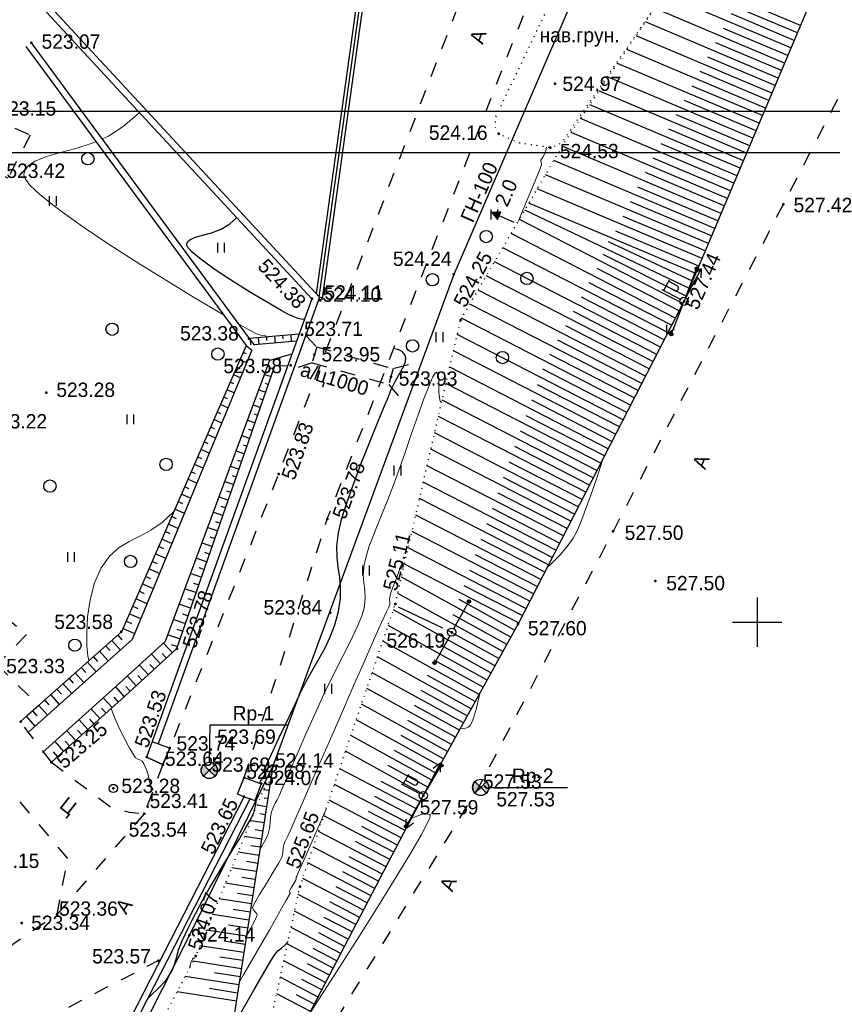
# Model space of a CAD drawing. Header units: millimetres. Extents: x 767170 to 66149698, y -983507 to 2493658.
# Tile 229 of 256: x 3022135 to 3071664, y -533028 to -472994. Entities that reach past the tile are written whole.
import ezdxf

# ---------------------------------------------------------------- set-up
doc = ezdxf.new("R2010")
doc.units = ezdxf.units.MM
for name, pattern in [('Д_ТРОТ_ТРУБА', [3, 1.5, -1.5]), ('ДОРОГИ_ГРУНТ', [7, 5, -2]), ('ДОРОГИ_СТРОЯЩ', [9, 8, -1]), ('Контура низ откосов  Штриховая 0.1-0.5 - - - - - - -', [0.6, 0.1, -0.5])]:
    doc.linetypes.add(name, pattern=pattern)
for name, color, linetype in [('(001) Сетка', 92, 'Continuous'), ('(003) Пункты', 7, 'Continuous'), ('(004) Точки рельефа', 7, 'Continuous'), ('(004a) Точки рельефа (отк.)', 7, 'Continuous'), ('(013) Газ', 30, 'ИК_Газопровод -------г--------'), ('(017) Канализация', 33, 'KANALIS_K_1'), ('(022) Возд. Линии', 7, 'Continuous'), ('(025) Дорога', 7, 'Continuous'), ('(027) Гидрография', 7, 'Continuous'), ('(028) Гидротехн.', 7, 'Continuous'), ('(031) Горизонтали', 42, 'Continuous'), ('(035) Откосы', 7, 'Continuous'), ('(036) Растительность', 7, 'Continuous'), ('(038) Деревья', 7, 'Continuous'), ('(039) Земля', 7, 'Continuous'), ('(040) Ограда', 7, 'Continuous')]:
    doc.layers.add(name, color=color, linetype=linetype)
doc.layers.add('(032) Горизонтали утолщенные', color=32, linetype='Continuous', lineweight=30)
doc.styles.add('BM-431', font='txt')
doc.styles.add('D-431', font='txt')
doc.styles.add('S', font='txtwr', dxfattribs={"oblique": 15})
doc.styles.get("Standard").update_dxf_attribs({"font": 'isocpeui.ttf'})
doc.linetypes.add('GAZ_VOZDUSH', pattern='A,1,-2,["~",Standard,S=3,R=0,X=-1.5,Y=-1.5],-1,10', length=14)
doc.linetypes.add('KANALIS_K_1', pattern='A,1,[">",Standard,S=1.8,R=0,X=-0.9,Y=-0.9],3,-1,["К",Standard,S=1.8,R=0,X=-0.9,Y=-0.9],-1,10', length=16)
doc.linetypes.add('ИК_Газопровод -------г--------', pattern='A,9,-0.6,["Г",Standard,S=1.2,R=0,X=0,Y=-0.6],-1.2', length=10.8)
doc.linetypes.add('ОГРАДА_БЕТ', pattern='A,4,["|",Standard,S=0.8,R=0,X=0,Y=-0.8],4', length=8)
doc.linetypes.add('ОГРАДА_М_1М', pattern='A,2.5,["о",Standard,S=1,R=0,X=0,Y=-0.35],0.5,["0",Standard,S=0.5,R=0,X=-0.3,Y=-0.25],2.5', length=5.5)

# ---------------------------------------------------------------- blocks, each defined once
blk = doc.blocks.new('d')
at = {"layer": '(038) Деревья'}
blk.add_ellipse((0, 0), major_axis=(0.265, 0.265), ratio=1, start_param=5.497787, end_param=11.780972, dxfattribs=at)
blk = doc.blocks.new('I04010')
for p, q in [((-0.412273, 0.007146), (-0.412273, 1.207146)), ((0.387727, 1.207146), (0.387727, 0.007146))]:
    blk.add_line(p, q)
blk = doc.blocks.new('Setka')
at = {"layer": '(001) Сетка'}
for p, q in [((0, 1.5), (0, -1.5)), ((-1.5, 0), (1.5, 0))]:
    blk.add_line(p, q, dxfattribs=at)
blk = doc.blocks.new('S2-flat-4')
at = {"layer": '(022) Возд. Линии'}
for p, q in [((0, 0), (0.933, 1.769)), ((0.933, 1.769), (0.479, 1.443)), ((0.933, 1.769), (0.921, 1.21))]:
    blk.add_line(p, q, dxfattribs=at)
blk = doc.blocks.new('S1-flat-4')
at = {"layer": '(022) Возд. Линии'}
for p, q in [((0, 0), (-0.933, -1.769)), ((-0.933, -1.769), (-0.921, -1.21)), ((-0.933, -1.769), (-0.479, -1.443))]:
    blk.add_line(p, q, dxfattribs=at)
blk = doc.blocks.new('f-flat-3')
at = {"layer": '(022) Возд. Линии'}
for points in [[(-1.238, 0.653), (-0.889, 1.316)], [(-0.221, 0.117), (-1.327, 0.7)]]:
    blk.add_lwpolyline(points, dxfattribs=at)
blk.add_lwpolyline([(-0.348, 0.734), (-0.348, 0.734, 0.414214), (-0.416, 0.954), (-0.935, 1.228), (-1.087, 0.94), (-0.567, 0.666, 0.414214)], format="xyb", close=True, dxfattribs=at)
blk.add_circle((0, 0), 0.25, dxfattribs=at)
blk = doc.blocks.new('s3-flat-4')
at = {"layer": '(022) Возд. Линии'}
h = blk.add_hatch(dxfattribs=at)
h.set_pattern_fill('ACET-2D-ANSI31', color=256, scale=0.01, angle=68.79243, style=0)
h.set_pattern_definition([(113.79242812, (-32445.62895, -79819.795813), (-0.029051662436, -0.01280872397), [])])
edge = h.paths.add_edge_path()
edge.add_arc((0.687, 1.771), 0.1, 0, 360)
blk.add_lwpolyline([(0, 0), (0.723, 1.865)], dxfattribs=at)
blk.add_circle((0.687, 1.771), 0.1, dxfattribs=at)
blk = doc.blocks.new('s4-flat-4')
at = {"layer": '(022) Возд. Линии'}
h = blk.add_hatch(dxfattribs=at)
h.set_pattern_fill('ACET-2D-ANSI31', color=256, scale=0.01, angle=248.79243, style=0)
h.set_pattern_definition([(293.79242812, (-32445.448563, -79819.33093), (0.029051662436, 0.01280872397), [])])
edge = h.paths.add_edge_path()
edge.add_arc((-0.687, -1.771), 0.1, 0, 360)
blk.add_lwpolyline([(0, 0), (-0.723, -1.865)], dxfattribs=at)
blk.add_circle((-0.687, -1.771), 0.1, dxfattribs=at)
blk = doc.blocks.new('prov-s-flat-2')
at = {"layer": '(022) Возд. Линии'}
for name, p in [('s3-flat-4', (0.09, 0.231)), ('s4-flat-4', (-0.091, -0.233))]:
    blk.add_blockref(name, p, dxfattribs=at)
blk = doc.blocks.new('d-flat-25')
at = {"layer": '(038) Деревья'}
blk.add_ellipse((0, 0), major_axis=(0.265, 0.265), ratio=1, start_param=5.497787, end_param=11.780972, dxfattribs=at)
blk = doc.blocks.new('d-flat-26')
at = {"layer": '(038) Деревья'}
blk.add_ellipse((0, 0), major_axis=(0.265, 0.265), ratio=1, start_param=5.497787, end_param=11.780972, dxfattribs=at)
blk = doc.blocks.new('d-flat-27-flat-1')
at = {"layer": '(038) Деревья'}
blk.add_ellipse((0, 0), major_axis=(0.265, 0.265), ratio=1, start_param=5.497787, end_param=11.780972, dxfattribs=at)
blk = doc.blocks.new('s3-flat-6-flat-1')
at = {"layer": '(022) Возд. Линии'}
h = blk.add_hatch(dxfattribs=at)
h.set_pattern_fill('ACET-2D-ACET-2D-ANSI31', color=256, scale=0.01, angle=60.80946, style=0)
h.set_pattern_definition([(105.809457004, (-32431.50727, -79799.612074), (-0.030548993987, -0.008649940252), [])])
edge = h.paths.add_edge_path()
edge.add_arc((0.927, 1.659), 0.1, 0, 360)
blk.add_lwpolyline([(0, 0), (0.975, 1.746)], dxfattribs=at)
blk.add_circle((0.927, 1.659), 0.1, dxfattribs=at)
blk = doc.blocks.new('s4-flat-6-flat-1')
at = {"layer": '(022) Возд. Линии'}
h = blk.add_hatch(dxfattribs=at)
h.set_pattern_fill('ACET-2D-ACET-2D-ANSI31', color=256, scale=0.01, angle=240.80946, style=0)
h.set_pattern_definition([(285.809457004, (-32431.26407, -79799.17675), (0.030548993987, 0.008649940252), [])])
edge = h.paths.add_edge_path()
edge.add_arc((-0.927, -1.659), 0.1, 0, 360)
blk.add_lwpolyline([(0, 0), (-0.975, -1.746)], dxfattribs=at)
blk.add_circle((-0.927, -1.659), 0.1, dxfattribs=at)
blk = doc.blocks.new('prov-s-flat-4-flat-1')
at = {"layer": '(022) Возд. Линии'}
for name, p in [('s3-flat-6-flat-1', (0.121, 0.217)), ('s4-flat-6-flat-1', (-0.122, -0.219))]:
    blk.add_blockref(name, p, dxfattribs=at)
blk = doc.blocks.new('U1061-flat-2')
at = {"layer": '(022) Возд. Линии'}
blk.add_circle((0, 0), 0.25, dxfattribs=at)
at = {"color": 4, "oblique": 15}
blk.add_attdef('Z', (0.797, -0.495), '', height=1, dxfattribs=at)
blk = doc.blocks.new('I00110-flat-3')
h = blk.add_hatch(color=7)
edge = h.paths.add_edge_path()
edge.add_line((0.354, 0.354), (0, 0))
edge.add_line((0, 0), (0.354, -0.354))
edge.add_arc((0, 0), 0.5, 315, 405)
edge = h.paths.add_edge_path()
edge.add_line((-0.354, -0.354), (0, 0))
edge.add_line((0, 0), (-0.354, 0.354))
edge.add_arc((0, 0), 0.5, 135, 225)
at = {"layer": '(003) Пункты'}
blk.add_circle((0, 0), 0.5, dxfattribs=at)
at = {"color": 7}
for points in [[(0, 0), (-0.354, 0.354, 0.414214), (-0.354, -0.354)], [(0, 0), (0.354, -0.354, 0.414214), (0.354, 0.354)]]:
    blk.add_lwpolyline(points, format="xyb", close=True, dxfattribs=at)
blk.add_lwpolyline([(0.008, 0), (0.008, 0)], dxfattribs=at)
at = {"color": 4, "linetype": 'Continuous', "style": 'S', "oblique": 15}
blk.add_attdef('G', (0.692, 0.111), '', height=1, dxfattribs=at)
at = {"color": 4, "style": 'S', "oblique": 15}
blk.add_attdef('Z', (0.738, -1.15), '', height=1, dxfattribs=at)
blk = doc.blocks.new('I00110-flat-4')
h = blk.add_hatch(color=7)
edge = h.paths.add_edge_path()
edge.add_line((0.354, 0.354), (0, 0))
edge.add_line((0, 0), (0.354, -0.354))
edge.add_arc((0, 0), 0.5, 315, 405)
edge = h.paths.add_edge_path()
edge.add_line((-0.354, -0.354), (0, 0))
edge.add_line((0, 0), (-0.354, 0.354))
edge.add_arc((0, 0), 0.5, 135, 225)
at = {"layer": '(003) Пункты'}
blk.add_circle((0, 0), 0.5, dxfattribs=at)
at = {"color": 7}
for points in [[(0, 0), (-0.354, 0.354, 0.414214), (-0.354, -0.354)], [(0, 0), (0.354, -0.354, 0.414214), (0.354, 0.354)]]:
    blk.add_lwpolyline(points, format="xyb", close=True, dxfattribs=at)
blk.add_lwpolyline([(0.008, 0), (0.008, 0)], dxfattribs=at)
at = {"color": 4, "linetype": 'Continuous', "style": 'S', "oblique": 15}
blk.add_attdef('G', (0.692, 0.111), '', height=1, dxfattribs=at)
at = {"color": 4, "style": 'S', "oblique": 15}
blk.add_attdef('Z', (0.738, -1.15), '', height=1, dxfattribs=at)
blk = doc.blocks.new('S2-flat-5')
at = {"layer": '(022) Возд. Линии'}
for p, q in [((0, 0), (0.933, 1.769)), ((0.933, 1.769), (0.478, 1.443)), ((0.933, 1.769), (0.921, 1.21))]:
    blk.add_line(p, q, dxfattribs=at)
blk = doc.blocks.new('S1-flat-5')
at = {"layer": '(022) Возд. Линии'}
for p, q in [((0, 0), (-0.933, -1.769)), ((-0.933, -1.769), (-0.921, -1.21)), ((-0.933, -1.769), (-0.478, -1.443))]:
    blk.add_line(p, q, dxfattribs=at)
blk = doc.blocks.new('f-flat-4')
at = {"layer": '(022) Возд. Линии'}
for points in [[(-1.238, 0.653), (-0.889, 1.316)], [(-0.221, 0.117), (-1.327, 0.7)]]:
    blk.add_lwpolyline(points, dxfattribs=at)
blk.add_lwpolyline([(-0.348, 0.734), (-0.348, 0.734, 0.414214), (-0.416, 0.954), (-0.935, 1.228), (-1.087, 0.94), (-0.567, 0.666, 0.414214)], format="xyb", close=True, dxfattribs=at)
blk.add_circle((0, 0), 0.25, dxfattribs=at)
blk = doc.blocks.new('s3-flat-9')
at = {"layer": '(022) Возд. Линии'}
h = blk.add_hatch(dxfattribs=at)
h.set_pattern_fill('ACET-2D-ANSI31', color=256, scale=0.01, angle=59.13217, style=0)
h.set_pattern_definition([(104.13217388, (-32429.778564, -79789.642437), (-0.030789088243, -0.007752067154), [])])
edge = h.paths.add_edge_path()
edge.add_arc((0.975, 1.631), 0.1, 0, 360)
blk.add_lwpolyline([(0, 0), (1.026, 1.717)], dxfattribs=at)
blk.add_circle((0.975, 1.631), 0.1, dxfattribs=at)
blk = doc.blocks.new('s4-flat-9')
at = {"layer": '(022) Возд. Линии'}
h = blk.add_hatch(dxfattribs=at)
h.set_pattern_fill('ACET-2D-ANSI31', color=256, scale=0.01, angle=240.80946, style=0)
h.set_pattern_definition([(285.809457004, (-32429.52907, -79789.21075), (0.030548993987, 0.008649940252), [])])
edge = h.paths.add_edge_path()
edge.add_arc((-0.927, -1.659), 0.1, 0, 360)
blk.add_lwpolyline([(0, 0), (-0.975, -1.746)], dxfattribs=at)
blk.add_circle((-0.927, -1.659), 0.1, dxfattribs=at)
blk = doc.blocks.new('*U73')
at = {"layer": '(022) Возд. Линии'}
for name, p in [('s3-flat-9', (32429.779, 79789.642)), ('s4-flat-9', (32429.529, 79789.211))]:
    blk.add_blockref(name, p, dxfattribs=at)
blk = doc.blocks.new('STOLB-flat-4')
at = {"layer": '(022) Возд. Линии'}
blk.add_circle((0, 0), 0.25, dxfattribs=at)
blk = doc.blocks.new('wef-flat-3')
at = {"layer": '(025) Дорога', "linetype": 'Д_ТРОТ_ТРУБА'}
blk.add_hatch(color=0, dxfattribs=at).paths.add_polyline_path([(-1115834.116, -1946675.438), (-1115833.914, -1946674.98), (-1115834.472, -1946675.007)])
at = {"layer": '(022) Возд. Линии', "color": 0}
for points in [[(-1115834.472, -1946675.007), (-1115834.116, -1946675.438)], [(-1115833.101, -1946675.614), (-1115834.015, -1946675.209)]]:
    blk.add_lwpolyline(points, dxfattribs=at)
at = {"layer": '(025) Дорога', "color": 0, "linetype": 'Д_ТРОТ_ТРУБА'}
blk.add_lwpolyline([(-1115834.116, -1946675.438), (-1115833.914, -1946674.98), (-1115834.472, -1946675.007), (-1115834.116, -1946675.438)], close=True, dxfattribs=at)
blk.add_lwpolyline([(-1115834.116, -1946675.438), (-1115833.914, -1946674.98)], dxfattribs=at)
blk = doc.blocks.new('A$C05d28b1e')
at = {"layer": '(003) Пункты', "ltscale": 600}
for p, q in [((100967, 81575), (105749, 81575)), ((117987, 77763), (122770, 77763))]:
    blk.add_line(p, q, dxfattribs=at)
at = {"layer": '(004) Точки рельефа', "color": 7, "linetype": 'ByBlock', "lineweight": -2}
for p in [(90092, 123168), (122016, 120680), (118571, 117618), (121737, 116767), (135921, 113311), (115842, 109039), (107201, 107557), (129874, 107395), (116260, 106271), (103371, 105124), (107352, 104137), (105903, 103488), (112015, 102813), (91005, 101837), (105171, 96881), (108136, 94128), (125552, 93370), (128120, 90354), (112284, 88953), (108314, 88417), (119760, 87733), (95586, 87254), (115721, 87226), (98973, 86224), (89436, 81772), (98532, 80158), (91318, 79294), (97119, 79607), (100952, 78798), (95097, 77699), (117495, 77763), (103060, 77194), (113986, 77260), (96975, 76152), (106463, 71701), (89502, 69491), (100119, 67481), (97849, 67204)]:
    blk.add_point(p, dxfattribs=at)
at = {"layer": '(004a) Точки рельефа (отк.)', "color": 7, "linetype": 'ByBlock', "lineweight": -2}
for p in [(107839, 107582), (107718, 107451), (106596, 105368), (98114, 79156), (104824, 79051), (103071, 78364), (104105, 77984), (97181, 76585), (91663, 70018), (99727, 68744)]:
    blk.add_point(p, dxfattribs=at)
at = {"layer": '(013) Газ', "linetype": 'GAZ_VOZDUSH', "ltscale": 600, "flags": 128}
blk.add_lwpolyline([(139039, 153682), (138885, 152734), (135454, 145357), (130316, 142546), (115842, 109039), (104824, 79051), (99727, 68744), (82201, 34139), (52809, 3628), (56082, -3749), (32593, -24350), (33828, -29046), (31852, -35564), (-6995, -77251), (-10648, -79274), (-22017, -90450), (-29954, -94459), (-74554, -132816), (-76953, -135094)], dxfattribs=at)
at = {"layer": '(022) Возд. Линии', "linetype": 'ДОРОГИ_ГРУНТ', "ltscale": 600}
blk.add_lwpolyline([(112448, 88764), (115721, 87226)], dxfattribs=at)
at = {"layer": '(022) Возд. Линии', "color": 0, "ltscale": 600, "flags": 128}
blk.add_lwpolyline([(100967, 81575), (100944, 79298)], dxfattribs=at)
at = {"layer": '(025) Дорога', "linetype": 'Д_ТРОТ_ТРУБА', "ltscale": 600}
for p, q in [((81647, 94014), (89803, 87079)), ((89803, 87079), (88013, 85231)), ((88013, 85231), (90548, 82763)), ((90548, 82763), (89436, 81772)), ((92314, 73433), (89130, 77208)), ((91663, 70018), (92314, 73433))]:
    blk.add_line(p, q, dxfattribs=at)
at = {"layer": '(025) Дорога', "linetype": 'Д_ТРОТ_ТРУБА', "ltscale": 600, "flags": 128}
for points in [[(113335, 147140), (113890, 147063), (123073, 144000), (123325, 143794), (123508, 143307), (123340, 142397), (117537, 129153), (105171, 96881), (98532, 80158)], [(103071, 78364), (108136, 94128), (121311, 127975), (129224, 144046), (129881, 144552), (131035, 145447), (133208, 146418), (135300, 147146), (138641, 147465), (143191, 146540), (147359, 145316), (149783, 143492), (150815, 142076)], [(150815, 142076), (135921, 113311), (125552, 93370), (117383, 77821), (104208, 56333), (99627, 49152), (88708, 25275), (72217, 300), (60109, -13961), (40976, -33812), (21855, -53057), (7525, -67385), (-21145, -96032), (-41237, -115998), (-56020, -131074), (-73097, -148290), (-76079, -151266)], [(96975, 76152), (91663, 70018), (77743, 60511), (77407, 60141), (71543, 56980), (67628, 56398), (63649, 57538), (35933, 62943), (-1136, 71955), (-2270, 72968), (-11178, 84489), (-11295, 84899), (-11231, 85387), (2620, 97018), (30185, 117380)], [(91318, 79294), (94971, 76542), (96057, 76254), (96975, 76152)], [(98114, 79156), (96975, 76152)], [(97952, 67229), (97849, 67204), (80355, 58128), (80019, 57758), (78093, 56361), (76297, 53138)]]:
    blk.add_lwpolyline(points, dxfattribs=at)
at = {"layer": '(025) Дорога', "linetype": 'Д_ТРОТ_ТРУБА', "ltscale": 600}
for points in [[(89100, 117960), (90028, 117531), (88666, 114903), (87835, 115330), (85824, 102776)], [(91318, 79294), (89436, 81772)]]:
    blk.add_lwpolyline(points, dxfattribs=at)
at = {"layer": '(027) Гидрография', "color": 3, "ltscale": 600}
for points in [[(90092, 123168), (103371, 105124)], [(89770, 122931), (103186, 104699)], [(103371, 105124), (103669, 104744)], [(103186, 104699), (103533, 104416)], [(106268, 104971), (103669, 104744)], [(103533, 104416), (96249, 86774), (89968, 81175)], [(90783, 79889), (95254, 83914), (98283, 86678), (104624, 103803), (105987, 104192)]]:
    blk.add_lwpolyline(points, dxfattribs=at)
at = {"layer": '(028) Гидротехн.', "linetype": 'Д_ТРОТ_ТРУБА', "ltscale": 600}
for points in [[(106818, 105316), (107489, 104618), (107215, 103656), (106076, 103258)], [(107489, 104618), (112152, 103294)], [(107215, 103656), (111878, 102332)], [(113089, 103535), (112152, 103294), (111878, 102332), (112639, 101394)]]:
    blk.add_lwpolyline(points, dxfattribs=at)
at = {"layer": '(031) Горизонтали', "color": 42, "linetype": 'Continuous', "lineweight": 0, "ltscale": 600}
for points in [[(127439, 124312), (127424, 124363)], [(94410, 117301), (94790, 117467), (95695, 118055), (96489, 118720), (96693, 118903)], [(101808, 106571), (101465, 106773), (99989, 107655), (98329, 108666), (96581, 109756), (94841, 110874), (93207, 111969), (91773, 112993), (90638, 113893), (90009, 114490), (89733, 114850), (89653, 115042), (89647, 115122), (89662, 115231), (89731, 115428), (89921, 115682), (90321, 115955), (91013, 116226), (91864, 116465), (92816, 116720), (93810, 117038), (94034, 117136)], [(119784, 112295), (119873, 112509), (120380, 113733), (120797, 114743), (121080, 115437), (121187, 115714), (121174, 115862), (121160, 116010), (121263, 116198), (121429, 116492), (121488, 116804)], [(104506, 105223), (104318, 105321), (104087, 105341), (103818, 105408), (103476, 105599), (102685, 106056)], [(104038, 74006), (104311, 74469), (104508, 74856), (104615, 75263), (104652, 75616), (104676, 75945), (104744, 76282), (104850, 76575), (104957, 76795), (105076, 77012), (105216, 77295), (105332, 77560), (105520, 77997), (105771, 78579), (106073, 79280), (106416, 80071), (106791, 80927), (107185, 81819), (107590, 82722), (108010, 83621), (108447, 84510), (108882, 85371), (109297, 86189), (109672, 86947), (109989, 87628), (110231, 88217), (110377, 88696), (110452, 89290), (110425, 89780), (110360, 90236), (110322, 90731), (110376, 91334), (110495, 91846), (110675, 92411), (110905, 93032), (111177, 93713), (111480, 94456), (111806, 95264), (112144, 96142), (112475, 97053), (112851, 98128), (113251, 99280), (113651, 100419), (114028, 101456), (114358, 102304), (114573, 102786), (114698, 103003), (114761, 103069), (114786, 103076), (114819, 103064), (114870, 102996), (114915, 102801), (114935, 102425), (114940, 101888), (114964, 101510), (115012, 101312), (115067, 101241), (115102, 101228)], [(121525, 91165), (121674, 91300), (122321, 91934), (122762, 92441), (123113, 92959), (123364, 93408), (123553, 93830), (123716, 94268), (123891, 94765), (124116, 95364), (124318, 95924), (124624, 96827), (124959, 97841)], [(93609, 85492), (93534, 85780), (93480, 86376), (93470, 87199), (93529, 88170), (93681, 89206), (93951, 90227), (94361, 91152), (94879, 91872), (95448, 92381), (96060, 92761), (96706, 93089), (97379, 93446), (98070, 93912), (98771, 94564)], [(103212, 68706), (103382, 69016), (103671, 69563), (103806, 69837), (103848, 69940), (103854, 69965), (103850, 70005), (103825, 70074), (103756, 70160), (103649, 70266), (103577, 70434), (103700, 70709), (104012, 71242), (104423, 71910), (104844, 72588), (105186, 73153), (105360, 73481), (105430, 73779), (105449, 74033), (105493, 74285), (105573, 74494), (105657, 74654), (105759, 74857), (105912, 75205), (106278, 76040), (106809, 77255), (107459, 78743), (108182, 80397), (108931, 82110), (109659, 83775), (110320, 85286), (110866, 86535), (111252, 87416), (111431, 87821), (111596, 88166), (111750, 88469), (111870, 88719), (111938, 88906), (111949, 89075), (111931, 89215), (111937, 89386), (112005, 89618), (112119, 89906), (112259, 90259), (112387, 90620), (112532, 91036), (112661, 91378), (112738, 91519), (112766, 91352), (112796, 91183)], [(116238, 81344), (116349, 81333), (116584, 81371), (116728, 81439), (116797, 81489), (116839, 81532), (116924, 81671), (117053, 81992), (117226, 82594), (117428, 83502)], [(97530, 77617), (97389, 77851), (97285, 78193), (97209, 78536), (97136, 78796), (97044, 79024), (96962, 79205), (96852, 79355), (96717, 79442), (96582, 79484), (96447, 79571), (96315, 79762), (96082, 80158), (95788, 80699), (95475, 81324), (95184, 81974), (94963, 82576)], [(102769, 65871), (103056, 66365), (103862, 67768), (104624, 69103), (105265, 70231), (105637, 70890), (105809, 71196), (105863, 71293), (105870, 71307), (105868, 71313), (105857, 71334), (105829, 71373), (105807, 71413), (105909, 71591), (106101, 71911), (106213, 72105), (106230, 72203), (106243, 72288), (106272, 72353), (106303, 72418), (106364, 72554), (106522, 72912), (106758, 73445), (107050, 74110), (107378, 74859), (107721, 75648), (108059, 76432)], [(107020, 63921), (107523, 64696), (108732, 66573), (109956, 68491), (111137, 70363), (112219, 72105), (113144, 73632), (113855, 74858), (114231, 75564), (114382, 75906), (114413, 76034), (114407, 76066), (114362, 76112), (114228, 76155), (113936, 76123), (113432, 75957), (113273, 75894)], [(99737, 66750), (99840, 67117), (99916, 67299), (99968, 67356), (99996, 67362), (100029, 67352), (100042, 67334)]]:
    blk.add_lwpolyline(points, dxfattribs=at)
at = {"layer": '(032) Горизонтали утолщенные', "color": 32, "linetype": 'Continuous', "lineweight": 30, "ltscale": 600}
for points in [[(106748, 106302), (106616, 106292), (106352, 106353), (106058, 106470), (105729, 106622), (105329, 106839), (104563, 107282), (103562, 107883), (102455, 108572), (101371, 109282), (100442, 109944), (99897, 110392), (99647, 110658), (99572, 110794), (99565, 110848), (99575, 110910), (99624, 111020), (99762, 111154), (100049, 111292), (100529, 111432), (101086, 111585), (101662, 111799), (102196, 112124), (102600, 112490), (102617, 112506)], [(104011, 78019), (104071, 78135), (104229, 78359), (104320, 78520), (104310, 78681), (104296, 78844), (104373, 79033), (104567, 79452), (104854, 80058), (105209, 80802), (105609, 81639), (106030, 82523), (106447, 83407), (106854, 84221), (107254, 84946), (107637, 85618), (107995, 86273), (108316, 86945), (108594, 87671), (108816, 88485), (108939, 89281), (108948, 89963), (108889, 90575), (108802, 91167), (108732, 91784), (108722, 92473), (108814, 93282), (109009, 94095), (109327, 95109), (109732, 96255), (110189, 97464), (110663, 98667), (111120, 99794), (111523, 100776), (111838, 101542), (112030, 102025), (112282, 102557), (112562, 103023), (112798, 103436), (112905, 103739), (112914, 103954), (112878, 104094), (112845, 104163), (112803, 104228), (112701, 104334), (112501, 104443), (112179, 104515)], [(97215, 64927), (97248, 64957), (97987, 65660), (98363, 66069), (98651, 66548), (98819, 66969), (98935, 67380), (99064, 67831), (99272, 68371), (99486, 68839), (99688, 69262), (99892, 69671), (100113, 70097), (100365, 70570), (100665, 71121), (100971, 71658), (101374, 72332), (101835, 73089), (102315, 73875), (102776, 74636), (103179, 75318), (103485, 75868), (103656, 76231), (103784, 76722), (103837, 77170), (103845, 77276)], [(102336, 63092), (102359, 63131), (102999, 64254), (103649, 65396), (104237, 66421), (104689, 67194), (104932, 67579), (105143, 67810), (105334, 67970), (105525, 68129), (105740, 68359)]]:
    blk.add_lwpolyline(points, dxfattribs=at)
at = {"layer": '(035) Откосы', "ltscale": 600}
for p, q in [((136785, 123764), (129216, 126959)), ((136397, 122847), (128651, 126118)), ((136978, 124223), (133238, 125801)), ((136010, 121930), (128086, 125276)), ((136591, 123306), (132762, 124922)), ((135623, 121013), (127521, 124434)), ((136204, 122389), (132286, 124043)), ((135236, 120096), (126955, 123592)), ((135817, 121472), (131810, 123163)), ((134849, 119179), (126390, 122751)), ((134462, 118263), (125825, 121909)), ((135430, 120555), (131334, 122284)), ((135043, 119638), (130858, 121405)), ((134075, 117346), (125260, 121067)), ((133688, 116429), (124694, 120225)), ((134655, 118721), (130381, 120525)), ((134268, 117804), (129905, 119646)), ((133301, 115512), (124129, 119384)), ((132914, 114595), (123564, 118542)), ((133881, 116887), (129429, 118767)), ((132526, 113678), (122999, 117700)), ((133494, 115970), (128953, 117887)), ((132139, 112761), (122450, 116851)), ((133107, 115053), (128477, 117008)), ((131752, 111844), (121944, 115985)), ((132720, 114136), (128001, 116129)), ((131365, 110927), (121437, 115118)), ((132333, 113219), (127525, 115249)), ((130978, 110010), (120930, 114252)), ((131946, 112302), (127071, 114360)), ((131559, 111385), (126624, 113469)), ((130204, 108176), (120178, 112967)), ((130591, 109093), (120423, 113386)), ((129807, 107264), (119840, 112390)), ((131172, 110468), (126177, 112577)), ((130784, 109552), (125730, 111685)), ((129351, 106379), (119337, 111530)), ((128896, 105494), (118834, 110670)), ((130397, 108635), (125267, 111031)), ((130010, 107718), (124954, 110261)), ((128441, 104609), (118330, 109809)), ((129579, 106821), (124584, 109391)), ((127985, 103724), (117827, 108949)), ((127530, 102839), (117324, 108089)), ((129124, 105936), (124105, 108518)), ((128668, 105051), (123625, 107645)), ((127075, 101953), (116820, 107228)), ((126620, 101068), (116317, 106368)), ((128213, 104166), (123146, 106773)), ((127758, 103281), (122667, 105900)), ((103484, 104754), (103451, 105131)), ((103981, 104771), (103946, 105174)), ((104458, 105016), (104441, 105218)), ((104971, 104858), (104936, 105261)), ((105448, 105103), (105430, 105304)), ((105960, 104944), (105925, 105348)), ((126164, 100183), (116056, 105383)), ((127303, 102396), (122187, 105027)), ((103207, 104200), (103007, 104287)), ((105217, 103972), (105239, 103474)), ((125709, 99298), (115826, 104382)), ((126847, 101511), (121708, 104155)), ((102819, 103285), (102610, 103377)), ((103218, 103653), (102808, 103832)), ((104676, 103346), (104871, 103278)), ((125254, 98413), (115596, 103381)), ((102839, 102735), (102411, 102921)), ((104307, 102947), (104709, 102808)), ((126392, 100626), (121282, 103255)), ((102431, 102371), (102213, 102466)), ((104340, 102409), (104546, 102337)), ((124799, 97528), (115367, 102380)), ((125937, 99741), (120939, 102312)), ((102043, 101457), (101816, 101556)), ((102460, 101817), (102015, 102011)), ((103961, 102013), (104383, 101867)), ((104005, 101471), (104221, 101397)), ((102081, 100899), (101618, 101100)), ((103616, 101079), (104058, 100926)), ((124343, 96643), (115137, 101379)), ((125481, 98856), (120596, 101369)), ((101656, 100542), (101420, 100645)), ((103669, 100534), (103895, 100456)), ((123888, 95758), (114907, 100378)), ((125026, 97971), (120254, 100425)), ((101268, 99628), (101023, 99734)), ((101702, 99980), (101221, 100190)), ((103270, 100145), (103733, 99985)), ((101323, 99062), (100825, 99279)), ((102924, 99212), (103407, 99045)), ((103333, 99597), (103570, 99515)), ((123433, 94873), (114677, 99377)), ((124571, 97086), (119911, 99482)), ((100880, 98713), (100626, 98824)), ((102998, 98659), (103245, 98574)), ((124116, 96200), (119569, 98539)), ((100492, 97799), (100230, 97913)), ((100944, 98144), (100428, 98368)), ((102578, 98278), (103082, 98104)), ((122977, 93988), (114447, 98376)), ((100564, 97225), (100031, 97458)), ((102233, 97344), (102756, 97163)), ((102662, 97722), (102919, 97633)), ((122522, 93103), (114217, 97375)), ((123660, 95315), (119226, 97596)), ((100104, 96884), (99833, 97002)), ((102327, 96785), (102594, 96693)), ((99716, 95970), (99436, 96092)), ((100185, 96307), (99635, 96547)), ((101887, 96410), (102431, 96222)), ((122067, 92218), (113988, 96374)), ((123205, 94430), (118884, 96653)), ((99806, 95389), (99238, 95637)), ((101541, 95477), (102106, 95281)), ((101991, 95848), (102268, 95752)), ((122750, 93545), (118541, 95710)), ((99328, 95056), (99039, 95181)), ((101656, 94910), (101943, 94811)), ((121612, 91333), (113758, 95373)), ((98940, 94141), (98643, 94271)), ((99427, 94471), (98841, 94726)), ((101195, 94543), (101780, 94341)), ((121156, 90448), (113528, 94371)), ((122295, 92660), (118199, 94767)), ((99048, 93552), (98444, 93815)), ((101320, 93973), (101618, 93870)), ((121839, 91775), (117856, 93824)), ((98552, 93227), (98246, 93360)), ((100850, 93609), (101455, 93400)), ((120701, 89562), (113298, 93370)), ((98669, 92634), (98048, 92905)), ((100504, 92675), (101129, 92459)), ((100985, 93036), (101292, 92929)), ((121384, 90890), (117513, 92881)), ((98290, 91716), (97651, 91994)), ((98164, 92312), (97849, 92449)), ((100649, 92098), (100967, 91989)), ((120246, 88677), (113068, 92369)), ((120929, 90005), (117171, 91938)), ((97776, 91398), (97453, 91539)), ((100158, 91741), (100804, 91518)), ((119790, 87792), (112839, 91368)), ((97911, 90798), (97254, 91084)), ((99813, 90808), (100479, 90577)), ((100313, 91161), (100641, 91048)), ((120473, 89120), (116828, 90995)), ((97532, 89879), (96858, 90173)), ((97389, 90483), (97056, 90628)), ((99978, 90224), (100316, 90107)), ((119312, 86920), (112659, 90587)), ((120018, 88235), (116486, 90052)), ((97001, 89569), (96659, 89718)), ((99467, 89874), (100153, 89637)), ((118831, 86048), (112428, 89579)), ((97152, 88961), (96461, 89262)), ((99121, 88940), (99828, 88696)), ((99642, 89287), (99991, 89166)), ((119552, 87356), (116163, 89224)), ((96773, 88043), (96064, 88352)), ((96613, 88654), (96263, 88807)), ((99307, 88349), (99665, 88225)), ((118351, 85177), (112161, 88589)), ((119071, 86484), (115807, 88283)), ((96225, 87740), (95866, 87896)), ((98775, 88006), (99502, 87755)), ((95634, 86761), (95368, 87059)), ((96394, 87125), (95668, 87441)), ((98430, 87073), (99177, 86814)), ((98971, 87412), (99340, 87285)), ((117870, 84305), (111838, 87631)), ((118591, 85612), (115451, 87343)), ((95529, 86132), (94997, 86729)), ((98160, 86565), (98699, 85974)), ((98617, 86481), (99014, 86344)), ((117389, 83433), (111514, 86672)), ((94788, 85471), (94255, 86068)), ((94892, 86100), (94626, 86398)), ((97424, 85894), (97963, 85303)), ((98062, 85934), (98331, 85638)), ((118110, 84741), (115055, 86425)), ((94046, 84810), (93514, 85407)), ((94151, 85439), (93885, 85738)), ((97326, 85263), (97596, 84968)), ((116909, 82562), (111191, 85714)), ((117630, 83869), (114653, 85510)), ((93305, 84149), (92773, 84746)), ((93409, 84778), (93143, 85077)), ((96689, 85223), (97228, 84632)), ((116428, 81690), (110868, 84756)), ((92563, 83488), (92031, 84085)), ((92668, 84117), (92402, 84416)), ((95953, 84552), (96492, 83961)), ((96591, 84592), (96860, 84297)), ((117149, 82997), (114251, 84595)), ((91927, 83456), (91660, 83755)), ((95222, 83885), (95757, 83291)), ((95855, 83921), (96125, 83626)), ((115948, 80818), (110544, 83797)), ((116669, 82126), (113849, 83680)), ((91185, 82795), (90919, 83094)), ((91822, 82827), (91290, 83424)), ((94482, 83219), (95017, 82624)), ((95119, 83255), (95387, 82958)), ((90444, 82134), (90177, 82433)), ((91081, 82166), (90548, 82763)), ((93742, 82553), (94277, 81958)), ((94379, 82589), (94647, 82291)), ((115467, 79947), (110221, 82839)), ((116188, 81254), (113447, 82765)), ((90339, 81505), (89807, 82102)), ((93002, 81887), (93537, 81292)), ((93640, 81923), (93907, 81625)), ((114987, 79075), (109898, 81881)), ((115708, 80383), (113045, 81850)), ((92262, 81221), (92798, 80626)), ((92900, 81257), (93168, 80959)), ((91523, 80555), (92058, 79960)), ((92160, 80590), (92428, 80293)), ((114506, 78204), (109574, 80923)), ((115227, 79511), (112643, 80936)), ((91420, 79924), (91688, 79627)), ((114026, 77332), (109251, 79964)), ((114747, 78639), (112241, 80021)), ((113563, 76451), (108889, 78892)), ((114266, 77768), (111839, 79106)), ((104670, 78064), (104554, 78082)), ((104747, 78557), (104631, 78575)), ((113794, 76892), (111422, 78130)), ((104593, 77570), (104244, 77624)), ((113103, 75568), (108567, 77937)), ((104516, 77076), (104283, 77112)), ((112642, 74686), (108245, 76982)), ((113333, 76009), (111031, 77212)), ((104439, 76582), (103857, 76673)), ((112872, 75127), (110639, 76293)), ((104285, 75595), (103470, 75722)), ((104362, 76089), (104013, 76143)), ((112181, 73804), (107923, 76028)), ((104208, 75101), (103743, 75174)), ((111720, 72922), (107601, 75073)), ((112412, 74245), (110248, 75375)), ((104131, 74607), (103083, 74771)), ((111951, 73363), (109856, 74457)), ((104054, 74114), (103472, 74204)), ((111260, 72039), (107279, 74118)), ((103977, 73620), (102697, 73819)), ((111490, 72480), (109465, 73538)), ((103823, 72632), (102310, 72868)), ((103900, 73126), (103202, 73235)), ((110799, 71157), (106957, 73164)), ((103747, 72139), (102931, 72266)), ((110338, 70275), (106634, 72209)), ((111029, 71598), (109073, 72620)), ((103670, 71645), (101923, 71917)), ((110569, 70716), (108682, 71701)), ((103516, 70657), (101536, 70966)), ((103593, 71151), (102661, 71296)), ((109878, 69393), (106361, 71229)), ((103439, 70164), (102391, 70327)), ((110108, 69834), (108291, 70783)), ((103362, 69670), (101149, 70015)), ((109417, 68510), (106143, 70220)), ((109647, 68951), (107949, 69838)), ((103208, 68682), (100763, 69064)), ((103285, 69176), (102120, 69358)), ((108956, 67628), (105925, 69211)), ((109186, 68069), (107610, 68892)), ((103054, 67695), (100376, 68112)), ((103131, 68189), (101850, 68388)), ((108495, 66746), (105706, 68202)), ((108726, 67187), (107271, 67947)), ((102977, 67201), (101580, 67419)), ((102900, 66707), (99955, 67167)), ((108035, 65864), (105488, 67193)), ((108265, 66305), (106931, 67001)), ((102746, 65720), (99466, 66231)), ((102823, 66214), (101267, 66456)), ((107574, 64981), (105270, 66185)), ((107804, 65422), (106592, 66056)), ((102669, 65226), (100945, 65495)), ((102592, 64732), (98977, 65296)), ((107113, 64099), (105052, 65176)), ((107344, 64540), (106252, 65110))]:
    blk.add_line(p, q, dxfattribs=at)
at = {"layer": '(035) Откосы', "linetype": 'Контура низ откосов  Штриховая 0.1-0.5 - - - - - - -', "ltscale": 600}
for points in [[(103197, 56600), (106463, 71701), (112284, 88953), (116260, 106271), (122597, 117101), (129958, 128064), (132828, 132631)], [(104824, 79051), (100119, 67481), (83503, 35704)]]:
    blk.add_lwpolyline(points, dxfattribs=at)
at = {"layer": '(035) Откосы', "ltscale": 600}
for points in [[(138914, 128807), (129874, 107395), (119760, 87733), (113986, 77260), (103197, 56600)], [(106420, 105391), (103371, 105124)], [(103186, 104699), (95586, 87254), (89436, 81772)], [(91318, 79294), (95791, 83322), (98973, 86224), (104935, 103461), (105736, 103495)], [(104824, 79051), (101665, 58785), (99642, 51883), (92632, 46765), (87283, 36484)]]:
    blk.add_lwpolyline(points, dxfattribs=at)
at = {"layer": '(039) Земля', "linetype": 'Контура низ откосов  Штриховая 0.1-0.5 - - - - - - -', "ltscale": 600, "flags": 128}
blk.add_lwpolyline([(123629, 129579), (125819, 130434), (128230, 129908), (129587, 128967), (129958, 128064), (122516, 117194), (122153, 116893), (121737, 116767), (119861, 117043), (118571, 117618), (118379, 118023), (118406, 118643), (123629, 129579)], dxfattribs=at)
at = {"layer": '(040) Ограда', "ltscale": 600, "flags": 128}
for points in [[(78719, 169049), (77648, 162259), (71840, 147999), (75441, 143543), (76428, 141258), (78095, 138984), (107201, 107557), (97119, 79607), (98114, 79156), (98532, 80158), (97458, 80546)], [(107473, 107852), (112939, 147195)], [(107839, 107582), (113335, 147140)], [(54606, 6575), (81789, 34195), (88378, 47674), (103429, 77058)]]:
    blk.add_lwpolyline(points, dxfattribs=at)
at = {"layer": '(040) Ограда', "linetype": 'ОГРАДА_БЕТ', "ltscale": 600, "flags": 128}
for points in [[(79114, 168987), (78036, 162151), (72300, 148067), (75787, 143752), (76777, 141458), (78404, 139239), (107660, 107650), (97834, 80410)], [(54321, 6856), (81458, 34429), (88020, 47853), (103060, 77194), (102668, 77349), (103071, 78364), (104105, 77984), (103725, 76950), (103429, 77058)]]:
    blk.add_lwpolyline(points, dxfattribs=at)
at = {"layer": '(040) Ограда', "linetype": 'ОГРАДА_М_1М', "ltscale": 600, "flags": 128}
for points in [[(107648, 107663), (113137, 147168)], [(107839, 107582), (107659, 107647)]]:
    blk.add_lwpolyline(points, dxfattribs=at)
at = {"ltscale": 600}
for points in [[(98532, 80158), (98114, 79156), (97119, 79607)], [(103060, 77194), (103429, 77058)]]:
    blk.add_lwpolyline(points, dxfattribs=at)
at = {"layer": '(001) Сетка', "xscale": 1000, "yscale": 1000, "zscale": 1000}
blk.add_blockref('Setka', (134335, 87831), dxfattribs=at)
at = {"layer": '(022) Возд. Линии', "xscale": 1000, "yscale": 1000, "zscale": 1000}
for name, p in [('wef-flat-3', (1115952630, 1946787827)), ('prov-s-flat-2', (129874, 107395)), ('S2-flat-4', (129989, 107613)), ('d-flat-25', (120306, 108793)), ('f-flat-3', (129874, 107395)), ('S1-flat-4', (129756, 107172)), ('d-flat-26', (118809, 103967)), ('d-flat-27-flat-1', (96143, 91539)), ('prov-s-flat-4-flat-1', (115721, 87226)), ('STOLB-flat-4', (115721, 87226)), ('I00110-flat-4', (100944, 78798)), ('S2-flat-5', (114101, 77478)), ('*U73', (-32315665, -79712169)), ('f-flat-4', (113986, 77260)), ('I00110-flat-3', (117487, 77763)), ('U1061-flat-2', (95097, 77699)), ('S1-flat-5', (113868, 77037))]:
    blk.add_blockref(name, p, dxfattribs=at)
at = {"layer": '(036) Растительность', "linetype": 'Continuous', "xscale": 500, "yscale": 500, "zscale": 500}
for p in [(91413, 113211), (118324, 112386), (101662, 110372), (114979, 104910), (96134, 99905), (112425, 96783), (92518, 91506), (110502, 90682), (108201, 83464)]:
    blk.add_blockref('I04010', p, dxfattribs=at)
at = {"layer": '(038) Деревья', "linetype": 'Continuous', "xscale": 1000, "yscale": 1000, "zscale": 1000}
for p in [(93543, 116093), (117824, 111348), (114539, 108718), (95018, 105696), (101465, 104186), (113330, 104683), (98309, 97460), (91232, 96137), (92752, 86435)]:
    blk.add_blockref('d', p, dxfattribs=at)
at = {"layer": '(003) Пункты', "style": 'D-431'}
for s, p in [('Rp-1', (102365, 81849)), ('523.69', (101417, 80416)), ('Rp-2', (119386, 78038)), ('527.53', (118438, 76604))]:
    blk.add_text(s, height=875, dxfattribs=at).set_placement(p)
at = {"layer": '(004) Точки рельефа', "linetype": 'ByBlock', "char_height": 875, "attachment_point": 4, "style": 'D-431'}
for s, insert in [('523.07', (90721, 123230)), ('524.97', (122468, 120656)), ('523.15', (88033, 119150)), ('524.16', (114325, 117677)), ('524.53', (122316, 116554)), ('523.42', (88578, 115352)), ('527.42', (136555, 113266)), ('524.24', (112136, 109988)), ('523.38', (99160, 105445)), ('523.95', (107778, 104165)), ('523.58', (101799, 103451)), ('523.93', (112489, 102685)), ('523.28', (91619, 101999)), ('523.22', (87477, 100079)), ('527.50', (126261, 93285)), ('527.50', (128796, 90212)), ('523.84', (104248, 88735)), ('523.58', (91495, 87851)), ('527.60', (120363, 87464)), ('526.19', (111741, 86712)), ('523.33', (88565, 85155)), ('523.28', (95585, 77851)), ('527.59', (113764, 76545)), ('523.54', (96029, 75189)), ('523.15', (87005, 73280)), ('523.34', (90089, 69501)), ('523.57', (93802, 67460))]:
    blk.add_mtext(s, dxfattribs=dict(at, insert=insert))
for s, insert, rotation in [('524.25', (116173, 107164), 61.92338), ('524.38', (104152, 109778), 312.91), ('527.44', (130311, 106988), 66.10613), ('523.83', (105730, 96585), 70.62143), ('523.78', (108831, 94206), 69.8019), ('525.11', (111946, 89794), 76.21054), ('523.78', (99700, 86310), 72.41416), ('523.53', (96780, 80248), 71.09472), ('523.25', (91824, 79174), 40.71033), ('523.65', (100788, 73796), 64.07663), ('525.65', (106003, 72881), 69.33239), ('524.07', (100028, 67895), 71.85968)]:
    blk.add_mtext(s, dxfattribs=dict(at, insert=insert, rotation=rotation))
at = {"layer": '(004a) Точки рельефа (отк.)', "linetype": 'ByBlock', "char_height": 875, "attachment_point": 4, "style": 'D-431'}
for s, insert in [('524.10', (107843, 107801)), ('524.11', (107964, 107932)), ('523.71', (106721, 105718)), ('523.74', (98946, 80438)), ('523.64', (98239, 79506)), ('524.14', (104949, 79401)), ('523.69', (101077, 79148)), ('523.68', (103196, 78714)), ('524.07', (104230, 78334)), ('527.53', (117620, 78113)), ('523.41', (97306, 76935)), ('523.36', (91788, 70368)), ('524.14', (100157, 68794))]:
    blk.add_mtext(s, dxfattribs=dict(at, insert=insert))
at = {"layer": '(013) Газ', "color": 0, "linetype": 'Continuous', "style": 'BM-431'}
for s, p in [('ГН-100', (117012, 112137)), ('2.0', (119104, 113100))]:
    blk.add_text(s, height=875, rotation=66.13836, dxfattribs=at).set_placement(p)
at = {"layer": '(017) Канализация', "color": 0, "linetype": 'Continuous', "style": 'BM-431'}
blk.add_text('а/ц1000', height=875, rotation=343.03269, dxfattribs=at).set_placement((106423, 102866))
at = {"layer": '(025) Дорога', "linetype": 'ДОРОГИ_СТРОЯЩ', "style": 'BM-431'}
for s, rotation, p in [('A', 72.10305, (117616, 123027)), ('A', 68.34774, (131167, 97096)), ('Ц', 321.95055, (91746, 76563)), ('A', 68.34774, (115765, 71352)), ('A', 55.51568, (95879, 69965))]:
    blk.add_text(s, height=875, rotation=rotation, dxfattribs=at).set_placement(p)
at = {"layer": '(039) Земля', "linetype": 'Continuous', "style": 'BM-431'}
blk.add_text('нав.грун.', height=875, dxfattribs=at).set_placement((121073, 123195))
blk = doc.blocks.new('A11111111111')
blk.add_lwpolyline([(-186450, -2503181), (654550, -2503181), (654550, -1909181), (-186450, -1909181)], close=True)
blk.add_lwpolyline([(649550, -2498181), (-166450, -2498181), (-166450, -1914181), (649550, -1914181), (649550, -2498181)])

msp = doc.modelspace()

# ---------------------------------------------------------------- block references
at = {"color": 5, "lineweight": 50}
msp.add_blockref('A$C05d28b1e', (2932748.06, -597565.05), dxfattribs=at)

# ---------------------------------------------------------------- next in the draw order: block references
at = {"xscale": 0.5, "yscale": 0.5, "zscale": 0.5}
msp.add_blockref('A11111111111', (2811748.15, 475993.25), dxfattribs=at)

doc.saveas('drawing.dxf')
